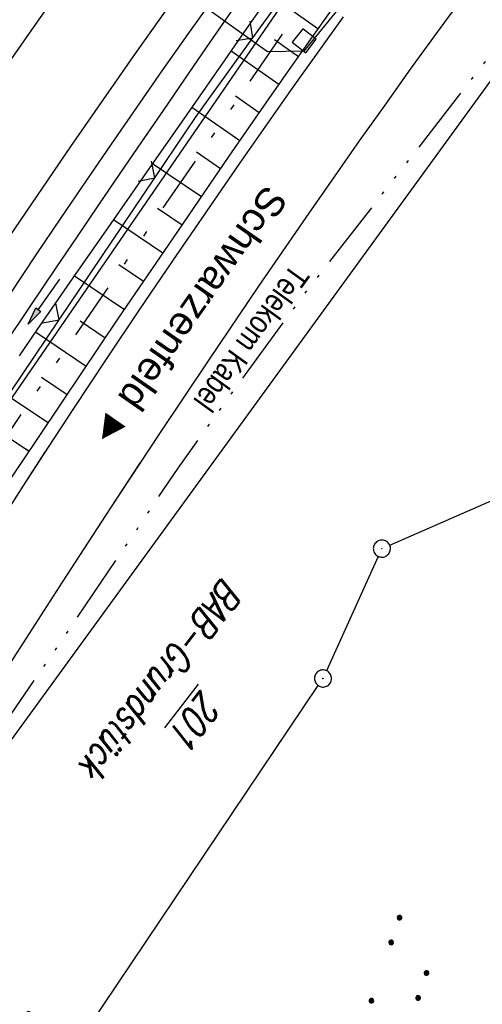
# Model space of a CAD drawing. Extents: x 510908 to 511586, y 472554 to 473315.
# Tile 6 of 34: x 511048 to 511088, y 472663 to 472749. Entities that reach past the tile are written whole.
import ezdxf
from ezdxf.enums import TextEntityAlignment as Align

# ---------------------------------------------------------------- set-up
doc = ezdxf.new("R2010")
doc.units = 0
doc.header["$LTSCALE"] = 10
doc.header["$MEASUREMENT"] = 0
for name, pattern in [('ACAD_ISO14W100', [25.5, 12, -3, 0.5, -3, 0.5, -3, 0.5, -3]), ('AUSGEZOGEN', [0]), ('LT00', [0]), ('LT09', [0.54, 0.2, -0.1, 0.02, -0.1, 0.02, -0.1])]:
    doc.linetypes.add(name, pattern=pattern)
doc.layers.get('0').update_dxf_attribs({"linetype": 'LT00'})
for name, color, linetype in [('ABWASSERLTG', 24, 'LT00'), ('DFK_AB_FLNR', 7, 'Continuous'), ('DFK_AB_L', 21, 'LT00'), ('DFK_AB_P', 7, 'LT00'), ('DFK_NUTZUNG', 250, 'LT00'), ('GEMARKUNGSGRENZE', 3, 'LT09'), ('ORTSRICHTUNG', 7, 'Continuous'), ('PFEIL', 140, 'AUSGEZOGEN'), ('TELEKOM', 210, 'ACAD_ISO14W100'), ('TELEKOM_TEXT', 210, 'Continuous'), ('V93_AFBR_BAB', 250, 'LT00'), ('V93_BOESCH', 250, 'LT00'), ('V93_BOSCHUNG', 250, 'LT00'), ('V93_GRABEN', 250, 'LT00'), ('V93_LD_MARK', 250, 'LT00'), ('V93_W_SCHACH', 130, 'LT00'), ('V93_ZAUN', 40, 'LT00'), ('V94_AFBR_BAB', 250, 'LT00'), ('V94_BOESCH', 250, 'LT00'), ('V94_BOSCHUNG', 250, 'LT00')]:
    doc.layers.add(name, color=color, linetype=linetype)
doc.styles.add('Beschrift', font='ARIAL.TTF')
doc.styles.get("Standard").update_dxf_attribs({"font": 'romans.shx'})
doc.styles.add('Versorgungsltg', font='ARIAL.TTF', dxfattribs={"width": 0.8, "height": 2})

# ---------------------------------------------------------------- blocks, each defined once
blk = doc.blocks.new('SYMB0003')
at = {"color": 0, "linetype": 'ByBlock'}
for p, q in [((-0.015712, 0), (0.010166, 0.012015)), ((0, -0.021257), (-0.015712, 0)), ((0.010166, 0.012015), (0, -0.021257))]:
    blk.add_line(p, q, dxfattribs=at)
for points in [[(-0.031395, 0.499013), (-0.093691, 0.491144), (-0.154509, 0.475528), (-0.21289, 0.452414), (-0.267913, 0.422164), (-0.318712, 0.385257), (-0.364484, 0.342274), (-0.404509, 0.293893), (-0.438154, 0.240877), (-0.464888, 0.184062), (-0.484292, 0.124345), (-0.496058, 0.062667), (-0.5, 0)], [(-0.5, 0), (-0.496058, -0.062667), (-0.484292, -0.124345), (-0.464888, -0.184062), (-0.438154, -0.240877), (-0.404509, -0.293893), (-0.364485, -0.342274), (-0.318712, -0.385257), (-0.267914, -0.422164), (-0.21289, -0.452414), (-0.154509, -0.475529), (-0.093691, -0.491144), (-0.031395, -0.499014), (0.031395, -0.499014)], [(0.5, 0), (0.496057, 0.062667), (0.484292, 0.124345), (0.464888, 0.184062), (0.438153, 0.240877), (0.404509, 0.293893), (0.364484, 0.342274), (0.318712, 0.385257), (0.267913, 0.422164), (0.21289, 0.452414), (0.154509, 0.475528), (0.093691, 0.491144), (0.031395, 0.499013), (-0.031395, 0.499013)], [(0.031395, -0.499014), (0.093691, -0.491144), (0.154509, -0.475529), (0.21289, -0.452414), (0.267914, -0.422164), (0.318712, -0.385257), (0.364485, -0.342274), (0.404509, -0.293893), (0.438154, -0.240877), (0.464889, -0.184062), (0.484292, -0.124345), (0.496058, -0.062667), (0.5, 0)]]:
    blk.add_lwpolyline(points, dxfattribs=at)
blk = doc.blocks.new('SYMB0007')
at = {"color": 0, "linetype": 'ByBlock'}
blk.add_polyline3d([(-0.5, -0.5, 0), (0.5, -0.5, 0), (0.5, 0.5, 0), (-0.5, 0.5, 0), (-0.5, -0.5, 0)], dxfattribs=at)
blk = doc.blocks.new('SYMB0024')
at = {"color": 0, "linetype": 'ByBlock'}
for p, q in [((-0.5, 0.5), (0, 0)), ((0, 0), (0.5, 0.5))]:
    blk.add_line(p, q, dxfattribs=at)
blk = doc.blocks.new('Pfreil3')
at = {"layer": 'PFEIL'}
blk.add_hatch(color=256, dxfattribs=at).paths.add_polyline_path([(-1.549, 0.273), (-1.549, -0.273), (0, 0)])
for p, q in [((-1.549, 0), (-4.831, 0)), ((-1.549, -0.273), (-1.549, 0.273)), ((-1.549, 0.273), (0, 0)), ((0, 0), (-1.549, -0.273))]:
    blk.add_line(p, q, dxfattribs=at)
blk = doc.blocks.new('SYMB7270')
at = {"color": 0, "linetype": 'ByBlock'}
for p, q in [((-0.215, 0.537919), (-0.215, 0.512081)), ((-0.21, 0.507895), (-0.21, 0.542105)), ((-0.205, 0.544164), (-0.205, 0.505836)), ((-0.2, 0.505204), (-0.2, 0.544796)), ((-0.195, 0.544164), (-0.195, 0.505836)), ((-0.19, 0.507895), (-0.19, 0.542105)), ((-0.185, 0.537919), (-0.185, 0.512081)), ((-0.18, 0.524874), (-0.18, 0.525146)), ((-0.015, 0.537919), (-0.015, 0.512081)), ((-0.01, 0.507895), (-0.01, 0.542105)), ((-0.005, 0.544164), (-0.005, 0.505836)), ((0, 0.505204), (0, 0.544796)), ((0.005, 0.544164), (0.005, 0.505836)), ((0.01, 0.507895), (0.01, 0.542105)), ((0.015, 0.537919), (0.015, 0.512081)), ((0.02, 0.524874), (0.02, 0.525146)), ((-0.1, 0.375), (0.2, 0.375)), ((-1.015, 0.087919), (-1.015, 0.062081)), ((-1.01, 0.057894), (-1.01, 0.092105)), ((-1.005, 0.094164), (-1.005, 0.055836)), ((-1, 0.055203), (-1, 0.094796)), ((-0.995, 0.094164), (-0.995, 0.055836)), ((-0.99, 0.057894), (-0.99, 0.092105)), ((-0.985, 0.087919), (-0.985, 0.062081)), ((-0.815, 0.087919), (-0.815, 0.062081)), ((-0.81, 0.057894), (-0.81, 0.092105)), ((-0.805, 0.094164), (-0.805, 0.055836)), ((-0.8, 0.055203), (-0.8, 0.094796)), ((-0.795, 0.094164), (-0.795, 0.055836)), ((-0.79, 0.057894), (-0.79, 0.092105)), ((-0.785, 0.087919), (-0.785, 0.062081)), ((0.585, 0.087919), (0.585, 0.062081)), ((0.59, 0.057895), (0.59, 0.092105)), ((0.595, 0.094164), (0.595, 0.055836)), ((0.6, 0.055204), (0.6, 0.094796)), ((0.605, 0.094164), (0.605, 0.055836)), ((0.61, 0.057895), (0.61, 0.092105)), ((0.615, 0.087919), (0.615, 0.062081)), ((0.785, 0.087919), (0.785, 0.062081)), ((0.79, 0.057895), (0.79, 0.092105)), ((0.795, 0.094164), (0.795, 0.055836)), ((0.8, 0.055204), (0.8, 0.094796)), ((0.805, 0.094164), (0.805, 0.055836)), ((0.81, 0.057895), (0.81, 0.092105)), ((0.815, 0.087919), (0.815, 0.062081)), ((-0.98, 0.074874), (-0.98, 0.075145)), ((-0.78, 0.074874), (-0.78, 0.075145)), ((0.62, 0.074874), (0.62, 0.075146)), ((0.82, 0.074874), (0.82, 0.075146)), ((-0.9, -0.075), (-0.6, -0.075)), ((0.7, -0.075), (1, -0.075)), ((-0.215, -0.362081), (-0.215, -0.387919)), ((-0.21, -0.392105), (-0.21, -0.357895)), ((-0.205, -0.355836), (-0.205, -0.394164)), ((-0.2, -0.394796), (-0.2, -0.355204)), ((-0.195, -0.355836), (-0.195, -0.394164)), ((-0.19, -0.392105), (-0.19, -0.357895)), ((-0.185, -0.362081), (-0.185, -0.387919)), ((-0.18, -0.375126), (-0.18, -0.374855)), ((-0.015, -0.362081), (-0.015, -0.387919)), ((-0.01, -0.392105), (-0.01, -0.357895)), ((-0.005, -0.355836), (-0.005, -0.394164)), ((0, -0.394796), (0, -0.355204)), ((0.005, -0.355836), (0.005, -0.394164)), ((0.01, -0.392105), (0.01, -0.357895)), ((0.015, -0.362081), (0.015, -0.387919)), ((0.02, -0.375126), (0.02, -0.374855)), ((-0.1, -0.525), (0.2, -0.525))]:
    blk.add_line(p, q, dxfattribs=at)
for points in [[(-0.18, 0.525), (-0.181981, 0.533678), (-0.18753, 0.540637), (-0.19555, 0.544499), (-0.20445, 0.544499), (-0.21247, 0.540637), (-0.218019, 0.533678), (-0.22, 0.525), (-0.218019, 0.516322), (-0.21247, 0.509363), (-0.20445, 0.505501), (-0.19555, 0.505501), (-0.18753, 0.509363), (-0.181981, 0.516322), (-0.18, 0.525)], [(-0.01247, 0.540637), (-0.018019, 0.533678), (-0.02, 0.525), (-0.018019, 0.516322), (-0.01247, 0.509363), (-0.00445, 0.505501)], [(0.00445, 0.544499), (-0.00445, 0.544499), (-0.01247, 0.540637)], [(-0.00445, 0.505501), (0.00445, 0.505501), (0.01247, 0.509363), (0.018019, 0.516322), (0.02, 0.525)], [(0.02, 0.525), (0.018019, 0.533678), (0.01247, 0.540637), (0.00445, 0.544499)], [(-0.98, 0.075), (-0.981981, 0.083678), (-0.98753, 0.090637), (-0.99555, 0.094498), (-1.00445, 0.094498), (-1.01247, 0.090637), (-1.018019, 0.083678), (-1.02, 0.075), (-1.018019, 0.066322), (-1.01247, 0.059363), (-1.00445, 0.055501), (-0.99555, 0.055501), (-0.98753, 0.059363), (-0.981981, 0.066322), (-0.98, 0.075)], [(-0.78, 0.075), (-0.781981, 0.083678), (-0.78753, 0.090637), (-0.79555, 0.094498), (-0.80445, 0.094498), (-0.81247, 0.090637), (-0.818019, 0.083678), (-0.82, 0.075), (-0.818019, 0.066322), (-0.81247, 0.059363), (-0.80445, 0.055501), (-0.79555, 0.055501), (-0.78753, 0.059363), (-0.781981, 0.066322), (-0.78, 0.075)], [(0.62, 0.075), (0.618019, 0.083678), (0.61247, 0.090637), (0.60445, 0.094499), (0.59555, 0.094499), (0.58753, 0.090637), (0.581981, 0.083678), (0.58, 0.075), (0.581981, 0.066322), (0.58753, 0.059363), (0.59555, 0.055501), (0.60445, 0.055501), (0.61247, 0.059363), (0.618019, 0.066322), (0.62, 0.075)], [(0.82, 0.075), (0.818019, 0.083678), (0.81247, 0.090637), (0.80445, 0.094499), (0.79555, 0.094499), (0.78753, 0.090637), (0.781981, 0.083678), (0.78, 0.075), (0.781981, 0.066322), (0.78753, 0.059363), (0.79555, 0.055501), (0.80445, 0.055501), (0.81247, 0.059363), (0.818019, 0.066322), (0.82, 0.075)], [(-0.18, -0.375), (-0.181981, -0.366322), (-0.18753, -0.359363), (-0.19555, -0.355501), (-0.20445, -0.355501), (-0.21247, -0.359363), (-0.218019, -0.366322), (-0.22, -0.375), (-0.218019, -0.383678), (-0.21247, -0.390637), (-0.20445, -0.394499), (-0.19555, -0.394499), (-0.18753, -0.390637), (-0.181981, -0.383678), (-0.18, -0.375)], [(-0.01247, -0.359363), (-0.018019, -0.366322), (-0.02, -0.375), (-0.018019, -0.383678), (-0.01247, -0.390637), (-0.00445, -0.394499)], [(0.00445, -0.355501), (-0.00445, -0.355501), (-0.01247, -0.359363)], [(-0.00445, -0.394499), (0.00445, -0.394499), (0.01247, -0.390637), (0.018019, -0.383678), (0.02, -0.375)], [(0.02, -0.375), (0.018019, -0.366322), (0.01247, -0.359363), (0.00445, -0.355501)]]:
    blk.add_lwpolyline(points, dxfattribs=at)
blk = doc.blocks.new('SYMB7111')
at = {"color": 0, "linetype": 'ByBlock'}
for p, q in [((-0.13, 0.202919), (-0.13, 0.177081)), ((-0.125, 0.172895), (-0.125, 0.207105)), ((-0.12, 0.209164), (-0.12, 0.170836)), ((-0.115, 0.170204), (-0.115, 0.209796)), ((-0.11, 0.209164), (-0.11, 0.170836)), ((-0.105, 0.172895), (-0.105, 0.207105)), ((-0.1, 0.202919), (-0.1, 0.177081)), ((-0.095, 0.189874), (-0.095, 0.190146)), ((0.1, 0.202919), (0.1, 0.177081)), ((0.105, 0.172895), (0.105, 0.207105)), ((0.11, 0.209164), (0.11, 0.170836)), ((0.115, 0.170204), (0.115, 0.209796)), ((0.12, 0.209164), (0.12, 0.170836)), ((0.125, 0.172895), (0.125, 0.207105)), ((0.13, 0.202919), (0.13, 0.177081)), ((0.135, 0.189874), (0.135, 0.190146)), ((-0.505, -0.170836), (-0.505, -0.209164)), ((-0.5, -0.209796), (-0.5, -0.170204)), ((-0.495, -0.170836), (-0.495, -0.209164)), ((-0.275, -0.170836), (-0.275, -0.209164)), ((-0.27, -0.209796), (-0.27, -0.170204)), ((-0.265, -0.170836), (-0.265, -0.209164)), ((0.265, -0.170836), (0.265, -0.209164)), ((0.27, -0.209796), (0.27, -0.170204)), ((0.275, -0.170836), (0.275, -0.209164)), ((0.495, -0.170836), (0.495, -0.209164)), ((0.5, -0.209796), (0.5, -0.170204)), ((0.505, -0.170836), (0.505, -0.209164)), ((-0.515, -0.177081), (-0.515, -0.202919)), ((-0.51, -0.207105), (-0.51, -0.172895)), ((-0.49, -0.207105), (-0.49, -0.172895)), ((-0.485, -0.177081), (-0.485, -0.202919)), ((-0.48, -0.190126), (-0.48, -0.189854)), ((-0.285, -0.177081), (-0.285, -0.202919)), ((-0.28, -0.207105), (-0.28, -0.172895)), ((-0.26, -0.207105), (-0.26, -0.172895)), ((-0.255, -0.177081), (-0.255, -0.202919)), ((-0.25, -0.190126), (-0.25, -0.189854)), ((0.255, -0.177081), (0.255, -0.202919)), ((0.26, -0.207105), (0.26, -0.172895)), ((0.28, -0.207105), (0.28, -0.172895)), ((0.285, -0.177081), (0.285, -0.202919)), ((0.29, -0.190126), (0.29, -0.189854)), ((0.485, -0.177081), (0.485, -0.202919)), ((0.49, -0.207105), (0.49, -0.172895)), ((0.51, -0.207105), (0.51, -0.172895)), ((0.515, -0.177081), (0.515, -0.202919)), ((0.52, -0.190126), (0.52, -0.189854))]:
    blk.add_line(p, q, dxfattribs=at)
for points in [[(-0.095, 0.19), (-0.096981, 0.198678), (-0.10253, 0.205637), (-0.11055, 0.209499), (-0.11945, 0.209499), (-0.12747, 0.205637), (-0.133019, 0.198678), (-0.135, 0.19), (-0.133019, 0.181322), (-0.12747, 0.174363), (-0.11945, 0.170501), (-0.11055, 0.170501), (-0.10253, 0.174363), (-0.096981, 0.181322), (-0.095, 0.19)], [(0.135, 0.19), (0.133019, 0.198678), (0.12747, 0.205637), (0.11945, 0.209499), (0.11055, 0.209499), (0.10253, 0.205637), (0.096981, 0.198678), (0.095, 0.19), (0.096981, 0.181322), (0.10253, 0.174363), (0.11055, 0.170501), (0.11945, 0.170501), (0.12747, 0.174363), (0.133019, 0.181322), (0.135, 0.19)], [(-0.48, -0.19), (-0.481981, -0.181322), (-0.48753, -0.174363), (-0.49555, -0.170501), (-0.50445, -0.170501), (-0.51247, -0.174363), (-0.518019, -0.181322), (-0.52, -0.19), (-0.518019, -0.198678), (-0.51247, -0.205637), (-0.50445, -0.209499), (-0.49555, -0.209499), (-0.48753, -0.205637), (-0.481981, -0.198678), (-0.48, -0.19)], [(-0.25, -0.19), (-0.251981, -0.181322), (-0.25753, -0.174363), (-0.26555, -0.170501), (-0.27445, -0.170501), (-0.28247, -0.174363), (-0.288019, -0.181322), (-0.29, -0.19), (-0.288019, -0.198678), (-0.28247, -0.205637), (-0.27445, -0.209499), (-0.26555, -0.209499), (-0.25753, -0.205637), (-0.251981, -0.198678), (-0.25, -0.19)], [(0.29, -0.19), (0.288019, -0.181322), (0.28247, -0.174363), (0.27445, -0.170501), (0.26555, -0.170501), (0.25753, -0.174363), (0.251981, -0.181322), (0.25, -0.19), (0.251981, -0.198678), (0.25753, -0.205637), (0.26555, -0.209499), (0.27445, -0.209499), (0.28247, -0.205637), (0.288019, -0.198678), (0.29, -0.19)], [(0.52, -0.19), (0.518019, -0.181322), (0.51247, -0.174363), (0.50445, -0.170501), (0.49555, -0.170501), (0.48753, -0.174363), (0.481981, -0.181322), (0.48, -0.19), (0.481981, -0.198678), (0.48753, -0.205637), (0.49555, -0.209499), (0.50445, -0.209499), (0.51247, -0.205637), (0.518019, -0.198678), (0.52, -0.19)]]:
    blk.add_lwpolyline(points, dxfattribs=at)

msp = doc.modelspace()

# ---------------------------------------------------------------- linework, layer by layer
at = {"layer": 'ABWASSERLTG', "flags": 128}
msp.add_lwpolyline([(511211.626, 472848.92), (511201.683, 472847.15), (511171.44, 472834.36), (511156.407, 472829.24), (511134.614, 472818.399), (511114.218, 472797.289), (511073.504, 472747.413), (511072.754, 472746.495), (511069.58, 472746.419), (511033.033, 472772.563), (511029.876, 472773.169), (511029.031, 472772.321), (510975.32, 472692.603), (510968.966, 472681.62)], dxfattribs=at)
at = {"layer": 'DFK_AB_L'}
for p, q in [((511082.026, 472766.872), (511031.075, 472692.678)), ((511045.921, 472684.427), (511097.929, 472755.964)), ((511080.287, 472703.112), (511092.844, 472708.628)), ((511079.291, 472702.127), (511074.75, 472692.093)), ((511052.098, 472658.152), (511074.022, 472690.787))]:
    msp.add_line(p, q, dxfattribs=at)
at = {"layer": 'GEMARKUNGSGRENZE', "ltscale": 2.5, "flags": 128}
msp.add_lwpolyline([(511338.816, 472915.913), (511340.719, 472885.882), (511337.388, 472885.57), (511309.655, 472881.528), (511259.852, 472877.768), (511252.986, 472872.448), (511243.285, 472879.226), (511234.252, 472878.215), (511233.258, 472867.438), (511216.033, 472862.714), (511207.797, 472857.961), (511191.39, 472853.613), (511190.752, 472855.636), (511140.812, 472836.029), (511125.011, 472817.797), (511083.654, 472766.593), (511031.927, 472691.269), (511009.322, 472650.577)], dxfattribs=at)
at = {"layer": 'TELEKOM', "ltscale": 0.05, "flags": 128}
msp.add_lwpolyline([(511019.969, 472642.387), (511020.438, 472643.202), (511022.022, 472646.235), (511024.135, 472651.249), (511028.097, 472659.23), (511033.921, 472668.242), (511039.203, 472676.619), (511044.42, 472684.403), (511051.03, 472694.015), (511057.105, 472702.986), (511061.739, 472709.887), (511067.22, 472717.539), (511072.832, 472725.19), (511085.343, 472741.254), (511094.092, 472752.55), (511098.905, 472758.532), (511103.081, 472764.004), (511107.615, 472769.18), (511110.409, 472772.201), (511113.88, 472775.805), (511119.802, 472781.768), (511125.358, 472787.688), (511130.245, 472792.716), (511134.537, 472796.266), (511139.793, 472800.629), (511143.293, 472803.179), (511146.475, 472805.768), (511153.213, 472810.056), (511159.357, 472814.124), (511167.372, 472818.882), (511171.887, 472821.396), (511179.29, 472825.39), (511183.304, 472827.348), (511189.595, 472830.157), (511195.22, 472832.375), (511199.366, 472833.855), (511204.622, 472835.852), (511210.47, 472837.7), (511222.276, 472841.171), (511251.5, 472848.853), (511287.824, 472856.064), (511307.783, 472859.884), (511326.595, 472862.484), (511361.458, 472866.273), (511376.394, 472867.459)], dxfattribs=at)
at = {"layer": 'V93_AFBR_BAB'}
for points in [[(511046.608, 472745.071), (511048.888, 472748.357), (511051.178, 472751.637)], [(511028.068, 472661.967), (511030.239, 472665.613), (511032.427, 472669.25), (511034.63, 472672.878), (511036.848, 472676.497), (511039.079, 472680.108), (511043.206, 472686.72), (511047.373, 472693.306), (511051.581, 472699.867), (511055.829, 472706.402), (511060.118, 472712.909), (511064.448, 472719.389), (511068.82, 472725.84), (511073.233, 472732.262), (511075.437, 472735.435), (511077.653, 472738.599), (511079.883, 472741.754), (511082.128, 472744.898), (511084.389, 472748.031), (511086.669, 472751.151)], [(511044.755, 472721.792), (511049.295, 472728.593), (511051.482, 472731.838), (511053.679, 472735.076), (511055.888, 472738.307), (511058.109, 472741.529), (511060.343, 472744.742), (511062.592, 472747.944), (511064.95, 472751.267)], [(511045.948, 472704.879), (511048.145, 472708.295), (511050.354, 472711.704), (511052.577, 472715.103), (511055.45, 472719.447), (511058.347, 472723.776), (511061.267, 472728.089), (511064.208, 472732.387), (511067.169, 472736.672), (511069.416, 472739.895), (511071.674, 472743.109), (511073.946, 472746.314), (511076.234, 472749.508)]]:
    msp.add_lwpolyline(points, dxfattribs=at)
at = {"layer": 'V93_BOESCH'}
msp.add_lwpolyline([(511047.103, 472708.987), (511049.359, 472712.379), (511051.623, 472715.765), (511056.457, 472722.946), (511061.32, 472730.107), (511066.212, 472737.249), (511067.989, 472739.827), (511069.771, 472742.402), (511071.561, 472744.971), (511073.361, 472747.534), (511075.171, 472750.088)], dxfattribs=at)
at = {"layer": 'V93_BOSCHUNG'}
for p, q in [((511074, 472748.438), (511069.816, 472751.406)), ((511072.278, 472745.994), (511070.185, 472747.466)), ((511070.566, 472743.544), (511066.372, 472746.468)), ((511068.855, 472741.079), (511066.756, 472742.543)), ((511067.156, 472738.619), (511062.937, 472741.536)), ((511065.461, 472736.156), (511063.339, 472737.611)), ((511063.77, 472733.691), (511059.496, 472736.595)), ((511062.076, 472731.215), (511059.929, 472732.674)), ((511060.386, 472728.736), (511056.069, 472731.67)), ((511058.699, 472726.255), (511056.528, 472727.731)), ((511057.016, 472723.772), (511052.646, 472726.742)), ((511055.336, 472721.286), (511053.136, 472722.782)), ((511053.666, 472718.807), (511049.224, 472721.801)), ((511051.999, 472716.325), (511049.759, 472717.822)), ((511050.336, 472713.841), (511045.826, 472716.83)), ((511048.671, 472711.346), (511046.411, 472712.843))]:
    msp.add_line(p, q, dxfattribs=at)
at = {"layer": 'V93_GRABEN'}
for points in [[(511067.224, 472751.197), (511065.71, 472748.994), (511064.198, 472746.789), (511062.305, 472744.031), (511060.412, 472741.274), (511058.52, 472738.515), (511056.632, 472735.755), (511054.748, 472732.992), (511052.87, 472730.224), (511050.999, 472727.452), (511048.738, 472724.076), (511046.489, 472720.693)], [(511047.807, 472719.739), (511049.375, 472722.021), (511050.95, 472724.298), (511052.528, 472726.573), (511055.855, 472731.362), (511059.185, 472736.149), (511062.517, 472740.933), (511065.849, 472745.718), (511067.56, 472748.175), (511069.274, 472750.63)]]:
    msp.add_lwpolyline(points, dxfattribs=at)
at = {"layer": 'V93_LD_MARK'}
msp.add_lwpolyline([(511063.313, 472753.841), (511057.774, 472745.993), (511052.299, 472738.099), (511046.89, 472730.159), (511042.234, 472723.209), (511037.629, 472716.226), (511033.075, 472709.209), (511028.575, 472702.158), (511024.128, 472695.074), (511019.737, 472687.956), (511015.401, 472680.805), (511011.123, 472673.62), (511006.902, 472666.401), (511002.74, 472659.15), (511001.361, 472656.701)], dxfattribs=at)
at = {"layer": 'V93_ZAUN'}
for p, q in [((511068.277, 472747.643), (511077.052, 472759.808)), ((511051.305, 472722.909), (511059.677, 472735.355)), ((511042.933, 472710.463), (511051.305, 472722.909))]:
    msp.add_line(p, q, dxfattribs=at)
msp.add_lwpolyline([(511059.677, 472735.355), (511063.312, 472740.759), (511068.277, 472747.643)], dxfattribs=at)
at = {"layer": 'V94_AFBR_BAB'}
for points in [[(511011.733, 472648.722), (511012.963, 472650.936), (511014.458, 472653.599), (511015.967, 472656.254), (511017.491, 472658.9), (511019.157, 472661.749), (511020.84, 472664.587), (511022.539, 472667.416), (511024.251, 472670.237), (511025.975, 472673.052), (511027.708, 472675.861), (511029.449, 472678.665), (511031.194, 472681.467), (511032.943, 472684.266), (511035.098, 472687.71), (511037.255, 472691.152), (511039.418, 472694.591), (511041.586, 472698.026), (511043.762, 472701.455), (511045.948, 472704.879), (511048.145, 472708.295), (511050.115, 472711.335)], [(511017.786, 472644.066), (511019.005, 472646.25), (511021.381, 472650.452), (511023.782, 472654.64), (511025.915, 472658.309), (511028.068, 472661.967), (511030.239, 472665.613), (511032.427, 472669.25), (511034.63, 472672.878), (511036.848, 472676.497), (511039.079, 472680.108), (511043.206, 472686.72), (511047.373, 472693.306), (511051.581, 472699.867), (511055.829, 472706.402), (511058.44, 472710.363)]]:
    msp.add_lwpolyline(points, dxfattribs=at)
at = {"layer": 'V94_BOESCH'}
msp.add_lwpolyline([(511010.873, 472649.384), (511011.364, 472650.254), (511013.079, 472653.273), (511014.802, 472656.288), (511016.53, 472659.3), (511018.391, 472662.533), (511020.259, 472665.762), (511022.135, 472668.987), (511024.02, 472672.205), (511025.918, 472675.416), (511027.83, 472678.619), (511029.757, 472681.813), (511031.702, 472684.995), (511033.847, 472688.457), (511036.014, 472691.905), (511038.2, 472695.342), (511040.404, 472698.767), (511042.624, 472702.182), (511044.858, 472705.589), (511047.103, 472708.987), (511048.769, 472711.492)], dxfattribs=at)
at = {"layer": 'V94_BOSCHUNG'}
msp.add_line((511048.671, 472711.346), (511048.381, 472711.538), dxfattribs=at)

# ---------------------------------------------------------------- block references
at = {"layer": 'DFK_AB_P', "xscale": 1.499999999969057, "yscale": 1.5, "zscale": 1.5, "rotation": 251.2881100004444}
for p in [(511079.6, 472702.81), (511074.44, 472691.41)]:
    msp.add_blockref('SYMB0003', p, dxfattribs=at)
at = {"layer": 'DFK_NUTZUNG', "yscale": 10, "zscale": 10, "rotation": 251.28826}
for name, p, xscale in [('SYMB7270', (511042.997, 472661.752), 10), ('SYMB7111', (511081.353, 472665.069), 9.999999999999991)]:
    msp.add_blockref(name, p, dxfattribs=dict(at, xscale=xscale))
at = {"layer": 'PFEIL', "rotation": 234.7695100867}
msp.add_blockref('Pfreil3', (511048.571, 472722.519), dxfattribs=at)
at = {"layer": 'V93_W_SCHACH', "color": 26, "xscale": 1.500000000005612, "yscale": 1.500000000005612, "zscale": 1.5, "rotation": 232.4313121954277}
msp.add_blockref('SYMB0007', (511072.796, 472747.399), dxfattribs=at)
at = {"layer": 'V93_ZAUN', "yscale": 2.100000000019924, "zscale": 2.1}
for p, xscale, rotation in [((511068.277, 472747.643), 2.100000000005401, 54.19764219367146), ((511059.677, 472735.355), 2.099999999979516, 56.07068219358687), ((511051.305, 472722.909), 2.099999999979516, 56.07068219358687)]:
    msp.add_blockref('SYMB0024', p, dxfattribs=dict(at, xscale=xscale, rotation=rotation))

# ---------------------------------------------------------------- texts
at = {"layer": 'DFK_AB_FLNR', "oblique": 13.754, "width": 0.75}
for s, p in [('BAB-Grundstück', (511065.67, 472700.393)), ('%%U201', (511063.801, 472690.503))]:
    msp.add_text(s, height=2.5, rotation=232.4313, dxfattribs=at).set_placement(p)
at = {"layer": 'ORTSRICHTUNG', "insert": (511061.578, 472723.697), "char_height": 2.5, "width": 28.52748, "attachment_point": 8, "rotation": 235.16214, "style": 'Beschrift'}
msp.add_mtext('Schwarzenfeld ►', dxfattribs=at)
at = {"layer": 'TELEKOM_TEXT', "style": 'Versorgungsltg', "width": 0.8}
msp.add_text('Telekom Kabel', height=2, rotation=234.10918, dxfattribs=at).set_placement((511067.356, 472721.847), align=Align.CENTER)

doc.saveas('drawing.dxf')
